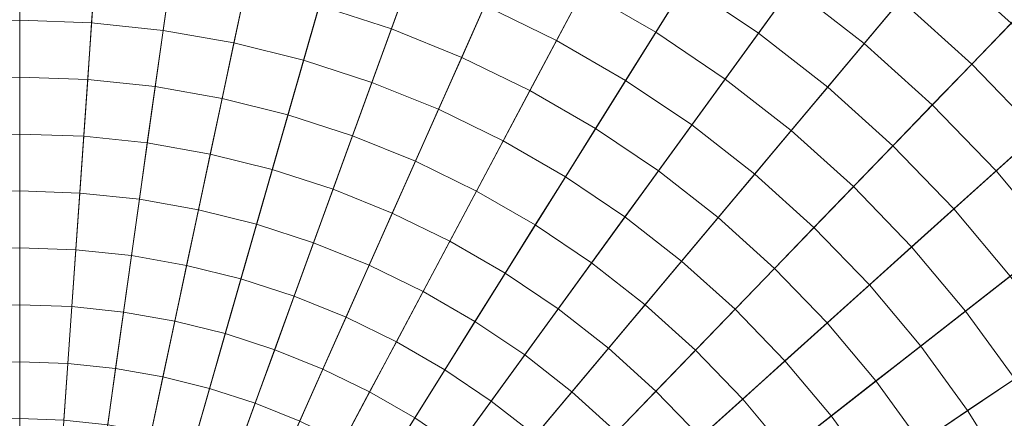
# Model space of a CAD drawing. Header units: centimetres. Extents: x -3.01 to 4.18, y -6.48 to 0.72.
# Tile 239 of 256: x 0.59 to 1.09, y -2.56 to -2.35. Entities that reach past the tile are written whole.
import ezdxf

# ---------------------------------------------------------------- set-up
doc = ezdxf.new("R2010")
doc.units = ezdxf.units.CM
doc.header["$LTSCALE"] = 2.54
doc.layers.add('Lucido design-1', color=7, linetype='Continuous')

# ---------------------------------------------------------------- blocks, each defined once
blk = doc.blocks.new('Gruppo-1')
at = {"color": 142, "linetype": 'Continuous', "lineweight": 9}
for points in [[(0.58636, -1.88146, -14.60843), (0.51664, -1.8839, -14.60843), (0.58636, -2.8809, -14.60843), (0.58636, -1.88146, -14.60843)], [(0.58636, -2.8809, -13.70118), (0.51664, -1.8839, -13.70118), (0.58636, -1.88146, -13.70118), (0.58636, -2.8809, -13.70118)], [(0.65608, -1.8839, -14.60843), (0.58636, -1.88146, -14.60843), (0.58636, -2.8809, -14.60843), (0.65608, -1.8839, -14.60843)], [(0.58636, -2.8809, -13.70118), (0.58636, -1.88146, -13.70118), (0.65608, -1.8839, -13.70118), (0.58636, -2.8809, -13.70118)], [(0.72546, -1.89119, -14.60843), (0.65608, -1.8839, -14.60843), (0.58636, -2.8809, -14.60843), (0.72546, -1.89119, -14.60843)], [(0.58636, -2.8809, -13.70118), (0.65608, -1.8839, -13.70118), (0.72546, -1.89119, -13.70118), (0.58636, -2.8809, -13.70118)], [(0.79416, -1.9033, -14.60843), (0.72546, -1.89119, -14.60843), (0.58636, -2.8809, -14.60843), (0.79416, -1.9033, -14.60843)], [(0.58636, -2.8809, -13.70118), (0.72546, -1.89119, -13.70118), (0.79416, -1.9033, -13.70118), (0.58636, -2.8809, -13.70118)], [(0.86184, -1.92018, -14.60843), (0.79416, -1.9033, -14.60843), (0.58636, -2.8809, -14.60843), (0.86184, -1.92018, -14.60843)], [(0.58636, -2.8809, -13.70118), (0.79416, -1.9033, -13.70118), (0.86184, -1.92018, -13.70118), (0.58636, -2.8809, -13.70118)], [(0.92819, -1.94174, -14.60843), (0.86184, -1.92018, -14.60843), (0.58636, -2.8809, -14.60843), (0.92819, -1.94174, -14.60843)], [(0.58636, -2.8809, -13.70118), (0.86184, -1.92018, -13.70118), (0.92819, -1.94174, -13.70118), (0.58636, -2.8809, -13.70118)], [(0.99287, -1.96787, -14.60843), (0.92819, -1.94174, -14.60843), (0.58636, -2.8809, -14.60843), (0.99287, -1.96787, -14.60843)], [(0.58636, -2.8809, -13.70118), (0.92819, -1.94174, -13.70118), (0.99287, -1.96787, -13.70118), (0.58636, -2.8809, -13.70118)], [(1.05557, -1.99845, -14.60843), (0.99287, -1.96787, -14.60843), (0.58636, -2.8809, -14.60843), (1.05557, -1.99845, -14.60843)], [(0.58636, -2.8809, -13.70118), (0.99287, -1.96787, -13.70118), (1.05557, -1.99845, -13.70118), (0.58636, -2.8809, -13.70118)], [(1.11598, -2.03333, -14.60843), (1.05557, -1.99845, -14.60843), (0.58636, -2.8809, -14.60843), (1.11598, -2.03333, -14.60843)], [(0.58636, -2.8809, -13.70118), (1.05557, -1.99845, -13.70118), (1.11598, -2.03333, -13.70118), (0.58636, -2.8809, -13.70118)], [(1.17381, -2.07234, -14.60843), (1.11598, -2.03333, -14.60843), (0.58636, -2.8809, -14.60843), (1.17381, -2.07234, -14.60843)], [(0.58636, -2.8809, -13.70118), (1.11598, -2.03333, -13.70118), (1.17381, -2.07234, -13.70118), (0.58636, -2.8809, -13.70118)], [(1.22879, -2.11529, -14.60843), (1.17381, -2.07234, -14.60843), (0.58636, -2.8809, -14.60843), (1.22879, -2.11529, -14.60843)], [(0.58636, -2.8809, -13.70118), (1.17381, -2.07234, -13.70118), (1.22879, -2.11529, -13.70118), (0.58636, -2.8809, -13.70118)], [(1.28063, -2.16196, -14.60843), (1.22879, -2.11529, -14.60843), (0.58636, -2.8809, -14.60843), (1.28063, -2.16196, -14.60843)], [(0.58636, -2.8809, -13.70118), (1.22879, -2.11529, -13.70118), (1.28063, -2.16196, -13.70118), (0.58636, -2.8809, -13.70118)], [(1.32909, -2.21215, -14.60843), (1.28063, -2.16196, -14.60843), (0.58636, -2.8809, -14.60843), (1.32909, -2.21215, -14.60843)], [(0.58636, -2.8809, -13.70118), (1.28063, -2.16196, -13.70118), (1.32909, -2.21215, -13.70118), (0.58636, -2.8809, -13.70118)], [(1.37393, -2.26558, -14.60843), (1.32909, -2.21215, -14.60843), (0.58636, -2.8809, -14.60843), (1.37393, -2.26558, -14.60843)], [(0.58636, -2.8809, -13.70118), (1.32909, -2.21215, -13.70118), (1.37393, -2.26558, -13.70118), (0.58636, -2.8809, -13.70118)], [(1.41493, -2.32202, -14.60843), (1.37393, -2.26558, -14.60843), (0.58636, -2.8809, -14.60843), (1.41493, -2.32202, -14.60843)], [(0.58636, -2.8809, -13.70118), (1.37393, -2.26558, -13.70118), (1.41493, -2.32202, -13.70118), (0.58636, -2.8809, -13.70118)], [(1.4519, -2.38118, -14.60843), (1.41493, -2.32202, -14.60843), (0.58636, -2.8809, -14.60843), (1.4519, -2.38118, -14.60843)], [(0.58636, -2.8809, -13.70118), (1.41493, -2.32202, -13.70118), (1.4519, -2.38118, -13.70118), (0.58636, -2.8809, -13.70118)]]:
    blk.add_polyline3d(points, dxfattribs=at)
for points in [[(0.58636, 0.71773, -13.70234), (0.33533, 0.70896, -13.70234), (0.58621, -2.87874, -13.70234), (0.58636, -2.87874, -13.70234)], [(0.83739, 0.70896, -13.70234), (0.58636, 0.71773, -13.70234), (0.58636, -2.87874, -13.70234), (0.58651, -2.87874, -13.70234)], [(1.08719, 0.68271, -13.70234), (0.83739, 0.70896, -13.70234), (0.58651, -2.87874, -13.70234), (0.58666, -2.87876, -13.70234)], [(1.33456, 0.63909, -13.70234), (1.08719, 0.68271, -13.70234), (0.58666, -2.87876, -13.70234), (0.58681, -2.87878, -13.70234)], [(1.57828, 0.57832, -13.70234), (1.33456, 0.63909, -13.70234), (0.58681, -2.87878, -13.70234), (0.58696, -2.87882, -13.70234)], [(1.81716, 0.5007, -13.70234), (1.57828, 0.57832, -13.70234), (0.58696, -2.87882, -13.70234), (0.5871, -2.87887, -13.70234)], [(2.05005, 0.40661, -13.70234), (1.81716, 0.5007, -13.70234), (0.5871, -2.87887, -13.70234), (0.58724, -2.87892, -13.70234)], [(2.27581, 0.2965, -13.70234), (2.05005, 0.40661, -13.70234), (0.58724, -2.87892, -13.70234), (0.58738, -2.87899, -13.70234)], [(2.49334, 0.17091, -13.70234), (2.27581, 0.2965, -13.70234), (0.58738, -2.87899, -13.70234), (0.58751, -2.87906, -13.70234)], [(2.70158, 0.03045, -13.70234), (2.49334, 0.17091, -13.70234), (0.58751, -2.87906, -13.70234), (0.58763, -2.87915, -13.70234)], [(2.89951, -0.12419, -13.70234), (2.70158, 0.03045, -13.70234), (0.58763, -2.87915, -13.70234), (0.58775, -2.87924, -13.70234)], [(3.08618, -0.29226, -13.70234), (2.89951, -0.12419, -13.70234), (0.58775, -2.87924, -13.70234), (0.58786, -2.87934, -13.70234)], [(3.26066, -0.47295, -13.70234), (3.08618, -0.29226, -13.70234), (0.58786, -2.87934, -13.70234), (0.58797, -2.87945, -13.70234)], [(3.42212, -0.66536, -13.70234), (3.26066, -0.47295, -13.70234), (0.58797, -2.87945, -13.70234), (0.58806, -2.87957, -13.70234)], [(3.56976, -0.86857, -13.70234), (3.42212, -0.66536, -13.70234), (0.58806, -2.87957, -13.70234), (0.58815, -2.87969, -13.70234)], [(3.70286, -1.08159, -13.70234), (3.56976, -0.86857, -13.70234), (0.58815, -2.87969, -13.70234), (0.58823, -2.87982, -13.70234)], [(3.82078, -1.30336, -13.70234), (3.70286, -1.08159, -13.70234), (0.58823, -2.87982, -13.70234), (0.5883, -2.87995, -13.70234)], [(3.92295, -1.53283, -13.70234), (3.82078, -1.30336, -13.70234), (0.5883, -2.87995, -13.70234), (0.58837, -2.88009, -13.70234)], [(4.00886, -1.76886, -13.70234), (3.92295, -1.53283, -13.70234), (0.58837, -2.88009, -13.70234), (0.58842, -2.88023, -13.70234)], [(4.07809, -2.01031, -13.70234), (4.00886, -1.76886, -13.70234), (0.58842, -2.88023, -13.70234), (0.58846, -2.88038, -13.70234)], [(4.13032, -2.256, -13.70234), (4.07809, -2.01031, -13.70234), (0.58846, -2.88038, -13.70234), (0.58849, -2.88052, -13.70234)], [(4.16527, -2.50474, -13.70234), (4.13032, -2.256, -13.70234), (0.58849, -2.88052, -13.70234), (0.58851, -2.88067, -13.70234)], [(1.09338, -2.35586, -12.63807), (1.05552, -2.32177, -12.63807), (1.07417, -2.29955, -12.64122), (1.11353, -2.335, -12.64122)], [(0.96419, -2.36086, -12.62922), (0.927, -2.33577, -12.62922), (0.94238, -2.31114, -12.63207), (0.98126, -2.33737, -12.63207)], [(0.9116, -2.3604, -12.62648), (0.8745, -2.33898, -12.62648), (0.88814, -2.31334, -12.62922), (0.927, -2.33577, -12.62922)], [(1.01821, -2.36624, -12.63207), (0.98126, -2.33737, -12.63207), (0.99832, -2.31388, -12.63502), (1.03687, -2.344, -12.63502)], [(0.7764, -2.35877, -12.62129), (0.73952, -2.34678, -12.62129), (0.74753, -2.31885, -12.62383), (0.78634, -2.33146, -12.62383)], [(0.86086, -2.36464, -12.62383), (0.82418, -2.34675, -12.62383), (0.836, -2.3202, -12.62648), (0.8745, -2.33898, -12.62648)], [(0.58636, -2.35433, -12.61884), (0.54963, -2.35562, -12.61884), (0.5476, -2.32661, -12.62129), (0.58636, -2.32526, -12.62129)], [(0.62309, -2.35562, -12.61884), (0.58636, -2.35433, -12.61884), (0.58636, -2.32526, -12.62129), (0.62512, -2.32661, -12.62129)], [(1.07323, -2.37674, -12.63502), (1.03687, -2.344, -12.63502), (1.05552, -2.32177, -12.63807), (1.09338, -2.35586, -12.63807)], [(0.65964, -2.35946, -12.61884), (0.62309, -2.35562, -12.61884), (0.62512, -2.32661, -12.62129), (0.66369, -2.33067, -12.62129)], [(0.69584, -2.36584, -12.61884), (0.65964, -2.35946, -12.61884), (0.66369, -2.33067, -12.62129), (0.70188, -2.3374, -12.62129)], [(0.81236, -2.3733, -12.62129), (0.7764, -2.35877, -12.62129), (0.78634, -2.33146, -12.62383), (0.82418, -2.34675, -12.62383)], [(0.94712, -2.38436, -12.62648), (0.9116, -2.3604, -12.62648), (0.927, -2.33577, -12.62922), (0.96419, -2.36086, -12.62922)], [(0.7315, -2.37473, -12.61884), (0.69584, -2.36584, -12.61884), (0.70188, -2.3374, -12.62129), (0.73952, -2.34678, -12.62129)], [(0.89621, -2.38504, -12.62383), (0.86086, -2.36464, -12.62383), (0.8745, -2.33898, -12.62648), (0.9116, -2.3604, -12.62648)], [(0.99955, -2.38848, -12.62922), (0.96419, -2.36086, -12.62922), (0.98126, -2.33737, -12.63207), (1.01821, -2.36624, -12.63207)], [(1.05306, -2.39762, -12.63207), (1.01821, -2.36624, -12.63207), (1.03687, -2.344, -12.63502), (1.07323, -2.37674, -12.63502)], [(0.76646, -2.38609, -12.61884), (0.7315, -2.37473, -12.61884), (0.73952, -2.34678, -12.62129), (0.7764, -2.35877, -12.62129)], [(0.84722, -2.3903, -12.62129), (0.81236, -2.3733, -12.62129), (0.82418, -2.34675, -12.62383), (0.86086, -2.36464, -12.62383)], [(0.58636, -2.38342, -12.6165), (0.55166, -2.38463, -12.6165), (0.54963, -2.35562, -12.61884), (0.58636, -2.35433, -12.61884)], [(0.62106, -2.38463, -12.6165), (0.58636, -2.38342, -12.6165), (0.58636, -2.35433, -12.61884), (0.62309, -2.35562, -12.61884)], [(0.6556, -2.38826, -12.6165), (0.62106, -2.38463, -12.6165), (0.62309, -2.35562, -12.61884), (0.65964, -2.35946, -12.61884)], [(1.10721, -2.41193, -12.63502), (1.07323, -2.37674, -12.63502), (1.09338, -2.35586, -12.63807), (1.12877, -2.39251, -12.63807)], [(0.68979, -2.39429, -12.6165), (0.6556, -2.38826, -12.6165), (0.65964, -2.35946, -12.61884), (0.69584, -2.36584, -12.61884)], [(0.80053, -2.39986, -12.61884), (0.76646, -2.38609, -12.61884), (0.7764, -2.35877, -12.62129), (0.81236, -2.3733, -12.62129)], [(0.93004, -2.40786, -12.62383), (0.89621, -2.38504, -12.62383), (0.9116, -2.3604, -12.62648), (0.94712, -2.38436, -12.62648)], [(0.98088, -2.41073, -12.62648), (0.94712, -2.38436, -12.62648), (0.96419, -2.36086, -12.62922), (0.99955, -2.38848, -12.62922)], [(0.72349, -2.40269, -12.6165), (0.68979, -2.39429, -12.6165), (0.69584, -2.36584, -12.61884), (0.7315, -2.37473, -12.61884)], [(0.8808, -2.40969, -12.62129), (0.84722, -2.3903, -12.62129), (0.86086, -2.36464, -12.62383), (0.89621, -2.38504, -12.62383)], [(1.03289, -2.4185, -12.62922), (0.99955, -2.38848, -12.62922), (1.01821, -2.36624, -12.63207), (1.05306, -2.39762, -12.63207)], [(0.75651, -2.41342, -12.6165), (0.72349, -2.40269, -12.6165), (0.7315, -2.37473, -12.61884), (0.76646, -2.38609, -12.61884)], [(0.83357, -2.41597, -12.61884), (0.80053, -2.39986, -12.61884), (0.81236, -2.3733, -12.62129), (0.84722, -2.3903, -12.62129)], [(1.08564, -2.43135, -12.63207), (1.05306, -2.39762, -12.63207), (1.07323, -2.37674, -12.63502), (1.10721, -2.41193, -12.63502)], [(0.58636, -2.41251, -12.61426), (0.55369, -2.41365, -12.61426), (0.55166, -2.38463, -12.6165), (0.58636, -2.38342, -12.6165)], [(0.61903, -2.41365, -12.61426), (0.58636, -2.41251, -12.61426), (0.58636, -2.38342, -12.6165), (0.62106, -2.38463, -12.6165)], [(0.65155, -2.41706, -12.61426), (0.61903, -2.41365, -12.61426), (0.62106, -2.38463, -12.6165), (0.6556, -2.38826, -12.6165)], [(0.78871, -2.42643, -12.6165), (0.75651, -2.41342, -12.6165), (0.76646, -2.38609, -12.61884), (0.80053, -2.39986, -12.61884)], [(0.91296, -2.43138, -12.62129), (0.8808, -2.40969, -12.62129), (0.89621, -2.38504, -12.62383), (0.93004, -2.40786, -12.62383)], [(0.9622, -2.43299, -12.62383), (0.93004, -2.40786, -12.62383), (0.94712, -2.38436, -12.62648), (0.98088, -2.41073, -12.62648)], [(0.68375, -2.42274, -12.61426), (0.65155, -2.41706, -12.61426), (0.6556, -2.38826, -12.6165), (0.68979, -2.39429, -12.6165)], [(0.8654, -2.43435, -12.61884), (0.83357, -2.41597, -12.61884), (0.84722, -2.3903, -12.62129), (0.8808, -2.40969, -12.62129)], [(1.01271, -2.4394, -12.62648), (0.98088, -2.41073, -12.62648), (0.99955, -2.38848, -12.62922), (1.03289, -2.4185, -12.62922)], [(0.71547, -2.43065, -12.61426), (0.68375, -2.42274, -12.61426), (0.68979, -2.39429, -12.6165), (0.72349, -2.40269, -12.6165)], [(0.81992, -2.44165, -12.6165), (0.78871, -2.42643, -12.6165), (0.80053, -2.39986, -12.61884), (0.83357, -2.41597, -12.61884)], [(1.06406, -2.45078, -12.62922), (1.03289, -2.4185, -12.62922), (1.05306, -2.39762, -12.63207), (1.08564, -2.43135, -12.63207)], [(0.74656, -2.44075, -12.61426), (0.71547, -2.43065, -12.61426), (0.72349, -2.40269, -12.6165), (0.75651, -2.41342, -12.6165)], [(0.89587, -2.4549, -12.61884), (0.8654, -2.43435, -12.61884), (0.8808, -2.40969, -12.62129), (0.91296, -2.43138, -12.62129)], [(0.94352, -2.45525, -12.62129), (0.91296, -2.43138, -12.62129), (0.93004, -2.40786, -12.62383), (0.9622, -2.43299, -12.62383)], [(0.99253, -2.4603, -12.62383), (0.9622, -2.43299, -12.62383), (0.98088, -2.41073, -12.62648), (1.01271, -2.4394, -12.62648)], [(1.11578, -2.46727, -12.63207), (1.08564, -2.43135, -12.63207), (1.10721, -2.41193, -12.63502), (1.13865, -2.4494, -12.63502)], [(0.58636, -2.4416, -12.61211), (0.55572, -2.44267, -12.61211), (0.55369, -2.41365, -12.61426), (0.58636, -2.41251, -12.61426)], [(0.617, -2.44267, -12.61211), (0.58636, -2.4416, -12.61211), (0.58636, -2.41251, -12.61426), (0.61903, -2.41365, -12.61426)], [(0.6475, -2.44588, -12.61211), (0.617, -2.44267, -12.61211), (0.61903, -2.41365, -12.61426), (0.65155, -2.41706, -12.61426)], [(0.6777, -2.4512, -12.61211), (0.6475, -2.44588, -12.61211), (0.65155, -2.41706, -12.61426), (0.68375, -2.42274, -12.61426)], [(0.77687, -2.453, -12.61426), (0.74656, -2.44075, -12.61426), (0.75651, -2.41342, -12.6165), (0.78871, -2.42643, -12.6165)], [(0.84999, -2.45901, -12.6165), (0.81992, -2.44165, -12.6165), (0.83357, -2.41597, -12.61884), (0.8654, -2.43435, -12.61884)], [(1.04247, -2.47021, -12.62648), (1.01271, -2.4394, -12.62648), (1.03289, -2.4185, -12.62922), (1.06406, -2.45078, -12.62922)], [(0.70745, -2.45862, -12.61211), (0.6777, -2.4512, -12.61211), (0.68375, -2.42274, -12.61426), (0.71547, -2.43065, -12.61426)], [(0.80626, -2.46733, -12.61426), (0.77687, -2.453, -12.61426), (0.78871, -2.42643, -12.6165), (0.81992, -2.44165, -12.6165)], [(0.73661, -2.4681, -12.61211), (0.70745, -2.45862, -12.61211), (0.71547, -2.43065, -12.61426), (0.74656, -2.44075, -12.61426)], [(0.92483, -2.47753, -12.61884), (0.89587, -2.4549, -12.61884), (0.91296, -2.43138, -12.62129), (0.94352, -2.45525, -12.62129)], [(1.0929, -2.48515, -12.62922), (1.06406, -2.45078, -12.62922), (1.08564, -2.43135, -12.63207), (1.11578, -2.46727, -12.63207)], [(0.87877, -2.47843, -12.6165), (0.84999, -2.45901, -12.6165), (0.8654, -2.43435, -12.61884), (0.89587, -2.4549, -12.61884)], [(0.97234, -2.48121, -12.62129), (0.94352, -2.45525, -12.62129), (0.9622, -2.43299, -12.62383), (0.99253, -2.4603, -12.62383)], [(0.58636, -2.47071, -12.61007), (0.55775, -2.47171, -12.61007), (0.55572, -2.44267, -12.61211), (0.58636, -2.4416, -12.61211)], [(0.61497, -2.47171, -12.61007), (0.58636, -2.47071, -12.61007), (0.58636, -2.4416, -12.61211), (0.617, -2.44267, -12.61211)], [(0.76504, -2.47958, -12.61211), (0.73661, -2.4681, -12.61211), (0.74656, -2.44075, -12.61426), (0.77687, -2.453, -12.61426)], [(0.83457, -2.48368, -12.61426), (0.80626, -2.46733, -12.61426), (0.81992, -2.44165, -12.6165), (0.84999, -2.45901, -12.6165)], [(1.02088, -2.48966, -12.62383), (0.99253, -2.4603, -12.62383), (1.01271, -2.4394, -12.62648), (1.04247, -2.47021, -12.62648)], [(0.64345, -2.4747, -12.61007), (0.61497, -2.47171, -12.61007), (0.617, -2.44267, -12.61211), (0.6475, -2.44588, -12.61211)], [(0.67164, -2.47967, -12.61007), (0.64345, -2.4747, -12.61007), (0.6475, -2.44588, -12.61211), (0.6777, -2.4512, -12.61211)], [(0.69943, -2.4866, -12.61007), (0.67164, -2.47967, -12.61007), (0.6777, -2.4512, -12.61211), (0.70745, -2.45862, -12.61211)], [(1.07001, -2.50303, -12.62648), (1.04247, -2.47021, -12.62648), (1.06406, -2.45078, -12.62922), (1.0929, -2.48515, -12.62922)], [(0.7926, -2.49302, -12.61211), (0.76504, -2.47958, -12.61211), (0.77687, -2.453, -12.61426), (0.80626, -2.46733, -12.61426)], [(0.90614, -2.4998, -12.6165), (0.87877, -2.47843, -12.6165), (0.89587, -2.4549, -12.61884), (0.92483, -2.47753, -12.61884)], [(0.95214, -2.50212, -12.61884), (0.92483, -2.47753, -12.61884), (0.94352, -2.45525, -12.62129), (0.97234, -2.48121, -12.62129)], [(0.72665, -2.49544, -12.61007), (0.69943, -2.4866, -12.61007), (0.70745, -2.45862, -12.61211), (0.73661, -2.4681, -12.61211)], [(0.86168, -2.50196, -12.61426), (0.83457, -2.48368, -12.61426), (0.84999, -2.45901, -12.6165), (0.87877, -2.47843, -12.6165)], [(0.99928, -2.5091, -12.62129), (0.97234, -2.48121, -12.62129), (0.99253, -2.4603, -12.62383), (1.02088, -2.48966, -12.62383)], [(0.81915, -2.50835, -12.61211), (0.7926, -2.49302, -12.61211), (0.80626, -2.46733, -12.61426), (0.83457, -2.48368, -12.61426)], [(0.58636, -2.49982, -12.60813), (0.55978, -2.50075, -12.60813), (0.55775, -2.47171, -12.61007), (0.58636, -2.47071, -12.61007)], [(0.61294, -2.50075, -12.60813), (0.58636, -2.49982, -12.60813), (0.58636, -2.47071, -12.61007), (0.61497, -2.47171, -12.61007)], [(0.6394, -2.50353, -12.60813), (0.61294, -2.50075, -12.60813), (0.61497, -2.47171, -12.61007), (0.64345, -2.4747, -12.61007)], [(0.7532, -2.50617, -12.61007), (0.72665, -2.49544, -12.61007), (0.73661, -2.4681, -12.61211), (0.76504, -2.47958, -12.61211)], [(1.04711, -2.52092, -12.62383), (1.02088, -2.48966, -12.62383), (1.04247, -2.47021, -12.62648), (1.07001, -2.50303, -12.62648)], [(0.66559, -2.50815, -12.60813), (0.6394, -2.50353, -12.60813), (0.64345, -2.4747, -12.61007), (0.67164, -2.47967, -12.61007)], [(0.93194, -2.52304, -12.6165), (0.90614, -2.4998, -12.6165), (0.92483, -2.47753, -12.61884), (0.95214, -2.50212, -12.61884)], [(0.6914, -2.51458, -12.60813), (0.66559, -2.50815, -12.60813), (0.67164, -2.47967, -12.61007), (0.69943, -2.4866, -12.61007)], [(0.77893, -2.51872, -12.61007), (0.7532, -2.50617, -12.61007), (0.76504, -2.47958, -12.61211), (0.7926, -2.49302, -12.61211)], [(0.88744, -2.52209, -12.61426), (0.86168, -2.50196, -12.61426), (0.87877, -2.47843, -12.6165), (0.90614, -2.4998, -12.6165)], [(0.97767, -2.52856, -12.61884), (0.95214, -2.50212, -12.61884), (0.97234, -2.48121, -12.62129), (0.99928, -2.5091, -12.62129)], [(0.7167, -2.5228, -12.60813), (0.6914, -2.51458, -12.60813), (0.69943, -2.4866, -12.61007), (0.72665, -2.49544, -12.61007)], [(0.84457, -2.5255, -12.61211), (0.81915, -2.50835, -12.61211), (0.83457, -2.48368, -12.61426), (0.86168, -2.50196, -12.61426)], [(1.09519, -2.53769, -12.62648), (1.07001, -2.50303, -12.62648), (1.0929, -2.48515, -12.62922), (1.11927, -2.52145, -12.62922)], [(1.02421, -2.53881, -12.62129), (0.99928, -2.5091, -12.62129), (1.02088, -2.48966, -12.62383), (1.04711, -2.52092, -12.62383)], [(0.74136, -2.53276, -12.60813), (0.7167, -2.5228, -12.60813), (0.72665, -2.49544, -12.61007), (0.7532, -2.50617, -12.61007)], [(0.80373, -2.53304, -12.61007), (0.77893, -2.51872, -12.61007), (0.7926, -2.49302, -12.61211), (0.81915, -2.50835, -12.61211)], [(0.58636, -2.52894, -12.60629), (0.56181, -2.52979, -12.60629), (0.55978, -2.50075, -12.60813), (0.58636, -2.49982, -12.60813)], [(0.61091, -2.52979, -12.60629), (0.58636, -2.52894, -12.60629), (0.58636, -2.49982, -12.60813), (0.61294, -2.50075, -12.60813)], [(0.63534, -2.53236, -12.60629), (0.61091, -2.52979, -12.60629), (0.61294, -2.50075, -12.60813), (0.6394, -2.50353, -12.60813)], [(0.86873, -2.54438, -12.61211), (0.84457, -2.5255, -12.61211), (0.86168, -2.50196, -12.61426), (0.88744, -2.52209, -12.61426)], [(0.91173, -2.54396, -12.61426), (0.88744, -2.52209, -12.61426), (0.90614, -2.4998, -12.6165), (0.93194, -2.52304, -12.6165)], [(0.95606, -2.54802, -12.6165), (0.93194, -2.52304, -12.6165), (0.95214, -2.50212, -12.61884), (0.97767, -2.52856, -12.61884)], [(4.18279, -2.75531, -13.70234), (4.16527, -2.50474, -13.70234), (0.58851, -2.88067, -13.70234), (0.58852, -2.88082, -13.70234)], [(0.65954, -2.53663, -12.60629), (0.63534, -2.53236, -12.60629), (0.6394, -2.50353, -12.60813), (0.66559, -2.50815, -12.60813)], [(0.76527, -2.54442, -12.60813), (0.74136, -2.53276, -12.60813), (0.7532, -2.50617, -12.61007), (0.77893, -2.51872, -12.61007)], [(1.0711, -2.55394, -12.62383), (1.04711, -2.52092, -12.62383), (1.07001, -2.50303, -12.62648), (1.09519, -2.53769, -12.62648)], [(0.68337, -2.54257, -12.60629), (0.65954, -2.53663, -12.60629), (0.66559, -2.50815, -12.60813), (0.6914, -2.51458, -12.60813)], [(0.82747, -2.54905, -12.61007), (0.80373, -2.53304, -12.61007), (0.81915, -2.50835, -12.61211), (0.84457, -2.5255, -12.61211)], [(1.0013, -2.55671, -12.61884), (0.97767, -2.52856, -12.61884), (0.99928, -2.5091, -12.62129), (1.02421, -2.53881, -12.62129)], [(0.70674, -2.55016, -12.60629), (0.68337, -2.54257, -12.60629), (0.6914, -2.51458, -12.60813), (0.7167, -2.5228, -12.60813)], [(0.72952, -2.55937, -12.60629), (0.70674, -2.55016, -12.60629), (0.7167, -2.5228, -12.60813), (0.74136, -2.53276, -12.60813)], [(0.7883, -2.55772, -12.60813), (0.76527, -2.54442, -12.60813), (0.77893, -2.51872, -12.61007), (0.80373, -2.53304, -12.61007)], [(0.89152, -2.5649, -12.61211), (0.86873, -2.54438, -12.61211), (0.88744, -2.52209, -12.61426), (0.91173, -2.54396, -12.61426)], [(1.04701, -2.57019, -12.62129), (1.02421, -2.53881, -12.62129), (1.04711, -2.52092, -12.62383), (1.0711, -2.55394, -12.62383)], [(0.85003, -2.56667, -12.61007), (0.82747, -2.54905, -12.61007), (0.84457, -2.5255, -12.61211), (0.86873, -2.54438, -12.61211)], [(0.93444, -2.56748, -12.61426), (0.91173, -2.54396, -12.61426), (0.93194, -2.52304, -12.6165), (0.95606, -2.54802, -12.6165)], [(0.58636, -2.55806, -12.60456), (0.56384, -2.55885, -12.60456), (0.56181, -2.52979, -12.60629), (0.58636, -2.52894, -12.60629)], [(0.60888, -2.55885, -12.60456), (0.58636, -2.55806, -12.60456), (0.58636, -2.52894, -12.60629), (0.61091, -2.52979, -12.60629)], [(0.63129, -2.5612, -12.60456), (0.60888, -2.55885, -12.60456), (0.61091, -2.52979, -12.60629), (0.63534, -2.53236, -12.60629)], [(0.65348, -2.56512, -12.60456), (0.63129, -2.5612, -12.60456), (0.63534, -2.53236, -12.60629), (0.65954, -2.53663, -12.60629)], [(0.7516, -2.57013, -12.60629), (0.72952, -2.55937, -12.60629), (0.74136, -2.53276, -12.60813), (0.76527, -2.54442, -12.60813)], [(0.81035, -2.5726, -12.60813), (0.7883, -2.55772, -12.60813), (0.80373, -2.53304, -12.61007), (0.82747, -2.54905, -12.61007)], [(0.97838, -2.57462, -12.6165), (0.95606, -2.54802, -12.6165), (0.97767, -2.52856, -12.61884), (1.0013, -2.55671, -12.61884)], [(0.67535, -2.57057, -12.60456), (0.65348, -2.56512, -12.60456), (0.65954, -2.53663, -12.60629), (0.68337, -2.54257, -12.60629)], [(1.09273, -2.58855, -12.62383), (1.0711, -2.55394, -12.62383), (1.09519, -2.53769, -12.62648), (1.11789, -2.57402, -12.62648)], [(0.69678, -2.57753, -12.60456), (0.67535, -2.57057, -12.60456), (0.68337, -2.54257, -12.60629), (0.70674, -2.55016, -12.60629)], [(1.0229, -2.58645, -12.61884), (1.0013, -2.55671, -12.61884), (1.02421, -2.53881, -12.62129), (1.04701, -2.57019, -12.62129)], [(0.77287, -2.58242, -12.60629), (0.7516, -2.57013, -12.60629), (0.76527, -2.54442, -12.60813), (0.7883, -2.55772, -12.60813)], [(0.8713, -2.58583, -12.61007), (0.85003, -2.56667, -12.61007), (0.86873, -2.54438, -12.61211), (0.89152, -2.5649, -12.61211)], [(0.91282, -2.58695, -12.61211), (0.89152, -2.5649, -12.61211), (0.91173, -2.54396, -12.61426), (0.93444, -2.56748, -12.61426)], [(0.95546, -2.59253, -12.61426), (0.93444, -2.56748, -12.61426), (0.95606, -2.54802, -12.6165), (0.97838, -2.57462, -12.6165)], [(0.71767, -2.58597, -12.60456), (0.69678, -2.57753, -12.60456), (0.70674, -2.55016, -12.60629), (0.72952, -2.55937, -12.60629)], [(0.83131, -2.58897, -12.60813), (0.81035, -2.5726, -12.60813), (0.82747, -2.54905, -12.61007), (0.85003, -2.56667, -12.61007)], [(0.79324, -2.59616, -12.60629), (0.77287, -2.58242, -12.60629), (0.7883, -2.55772, -12.60813), (0.81035, -2.5726, -12.60813)], [(0.99879, -2.60271, -12.6165), (0.97838, -2.57462, -12.6165), (1.0013, -2.55671, -12.61884), (1.0229, -2.58645, -12.61884)], [(1.06756, -2.60308, -12.62129), (1.04701, -2.57019, -12.62129), (1.0711, -2.55394, -12.62383), (1.09273, -2.58855, -12.62383)]]:
    blk.add_3dface(points, dxfattribs=at)

msp = doc.modelspace()

# ---------------------------------------------------------------- block references
at = {"layer": 'Lucido design-1', "color": 7}
msp.add_blockref('Gruppo-1', (0, 0), dxfattribs=at)

doc.saveas('drawing.dxf')
